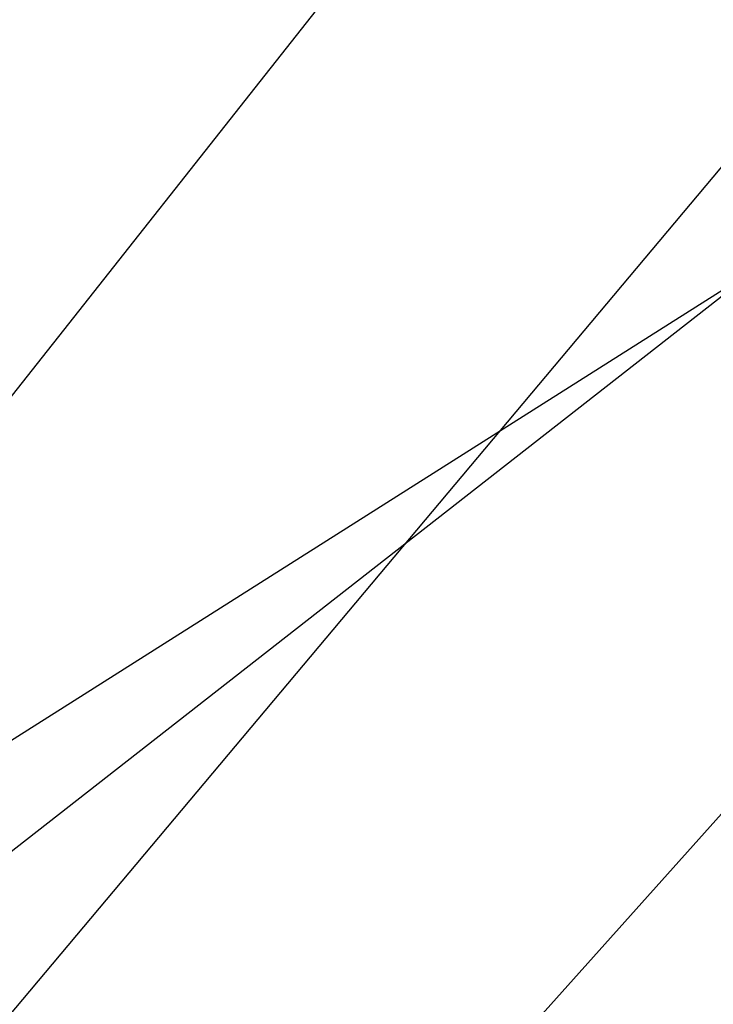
# Model space of a CAD drawing. Extents: x 0 to 901, y 0 to 72.
# Tile 157 of 256: x 448.84811 to 448.8516, y 61.28237 to 61.28732. Entities that reach past the tile are written whole.
import ezdxf

# ---------------------------------------------------------------- set-up
doc = ezdxf.new("R2010")
doc.units = 0
doc.header["$LTSCALE"] = 25.4
doc.layers.get('0').update_dxf_attribs({"color": 13, "linetype": 'CONTINUOUS'})

# ---------------------------------------------------------------- blocks, each defined once
blk = doc.blocks.new('PIN-LED-M-8128_STL')
at = {"color": 0}
for p, q in [((11.0924988, 453.3145752, 0.9846017), (10.8861389, 453.640625, 0.7612857)), ((11.0924988, 453.3145752, 0.9846017), (10.8861389, 453.640625, 0.7612857)), ((11.0984335, 453.3170471, 4.4849648), (10.8543272, 453.629364, 4.2589669)), ((11.0984335, 453.3170471, 4.4849648), (10.8543272, 453.629364, 4.2589669)), ((11.1116829, 453.3226624, 60.5914841), (10.9539165, 453.4637146, 60.4764786)), ((11.1116829, 453.3226624, 60.5914841), (10.9539165, 453.4637146, 60.4764786)), ((11.1116829, 453.3226624, 61.9914856), (10.9467649, 453.4610901, 61.8759956)), ((11.1116829, 453.3226624, 61.9914856), (10.9467649, 453.4610901, 61.8759956)), ((11.1116829, 453.3226624, 63.3914871), (10.9395971, 453.4584961, 63.2755127)), ((11.1116829, 453.3226624, 63.3914871), (10.9395971, 453.4584961, 63.2755127))]:
    blk.add_line(p, q, dxfattribs=at)
mesh = blk.add_polyface(dxfattribs=at)
corners = [(11.203413, 453.3647156, 60.6846046), (11.107358, 453.7418518, 60.9087486), (11.0366411, 453.7049255, 60.9033546)]
mesh.append_faces([[corners[k] for k in face] for face in [(0, 1, 2)]], dxfattribs={"color": 0})
mesh = blk.add_polyface(dxfattribs=at)
corners = [(11.2307711, 453.3783875, 5.1933126), (11.1945381, 453.3603821, 5.190979), (11.0586834, 453.7159424, 4.9745626)]
mesh.append_faces([[corners[k] for k in face] for face in [(0, 1, 2)]], dxfattribs={"color": 0})
mesh = blk.add_polyface(dxfattribs=at)
corners = [(11.2021456, 453.3640747, 0.9914658), (10.947278, 453.6645203, 0.7658517), (11.0444956, 453.7088013, 0.7734238)]
mesh.append_faces([[corners[k] for k in face] for face in [(0, 1, 2)]], dxfattribs={"color": 0})
mesh = blk.add_polyface(dxfattribs=at)
corners = [(11.3094292, 453.4207764, 0.998511), (11.2021456, 453.3640747, 0.9914658), (11.0444956, 453.7088013, 0.7734238)]
mesh.append_faces([[corners[k] for k in face] for face in [(0, 1, 2)]], dxfattribs={"color": 0})
mesh = blk.add_polyface(dxfattribs=at)
corners = [(11.2142029, 453.5845642, 1.1952713), (11.0578623, 453.5058289, 1.1840714), (11.1945295, 453.3603821, 1.0784785)]
mesh.append_faces([[corners[k] for k in face] for face in [(0, 1, 2)]], dxfattribs={"color": 0})
mesh = blk.add_polyface(dxfattribs=at)
corners = [(11.0578623, 453.5058289, 1.1840714), (10.8970442, 453.4438477, 1.1733911), (10.9419813, 453.2592468, 1.0631838)]
mesh.append_faces([[corners[k] for k in face] for face in [(0, 1, 2)]], dxfattribs={"color": 0})
mesh = blk.add_polyface(dxfattribs=at)
corners = [(11.1945295, 453.3603821, 1.0784785), (11.0578623, 453.5058289, 1.1840714), (11.1345587, 453.3326111, 1.0746964)]
mesh.append_faces([[corners[k] for k in face] for face in [(0, 1, 2)]], dxfattribs={"color": 0})

msp = doc.modelspace()

# ---------------------------------------------------------------- block references
at = {"color": 250, "rotation": 270}
msp.add_blockref('PIN-LED-M-8128_STL', (-4.5156512, 72.3450928, -0.2648032), dxfattribs=at)

doc.saveas('drawing.dxf')
